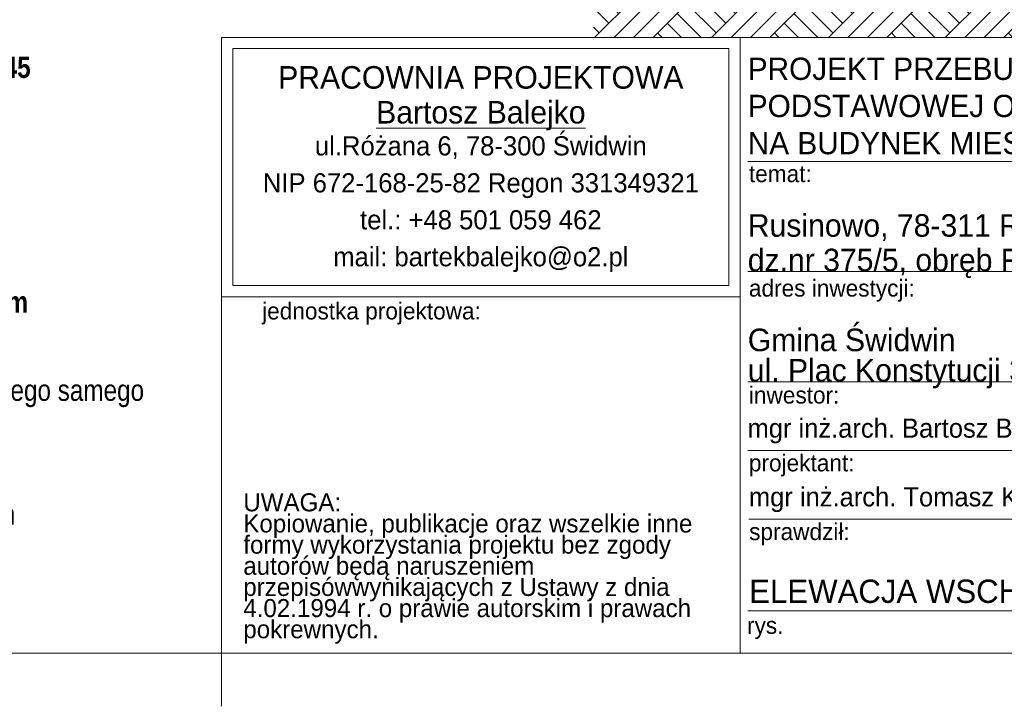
# Model space of a CAD drawing. Extents: x -366324 to -207045, y 68808 to 138616.
# Tile 76 of 170: x -294477 to -285185, y 69208 to 75686. Entities that reach past the tile are written whole.
import ezdxf

# ---------------------------------------------------------------- set-up
doc = ezdxf.new("R2010")
doc.units = 0
doc.header["$MEASUREMENT"] = 0
for name, color, linetype, lineweight in [('Arch opisy_Nr_Pióra__1', 7, 'Continuous', 25), ('ARCH TABELA_Nr_Pióra__1', 7, 'Continuous', 25), ('ARCH TABELA_Nr_Pióra__21', 7, 'Continuous', 9), ('ARCH TABELA_Nr_Pióra__7', 7, 'Continuous', 13)]:
    doc.layers.add(name, color=color, linetype=linetype, lineweight=lineweight)
doc.layers.add('Arch teren_Nr_Pióra__2', color=7, linetype='Continuous', lineweight=13, true_color=0x7f7f7f)
doc.styles.add('GENERATED_STYLE_10', font='txt')
doc.styles.add('GENERATED_STYLE_2', font='txt')
doc.styles.add('GENERATED_STYLE_3', font='txt')
doc.styles.add('GENERATED_STYLE_8', font='txt')
doc.styles.add('GENERATED_STYLE_9', font='txt')

msp = doc.modelspace()

# ---------------------------------------------------------------- hatches: boundary and pattern name
at = {"layer": 'Arch teren_Nr_Pióra__2', "linetype": 'Continuous'}
h = msp.add_hatch(dxfattribs=at)
h.set_pattern_fill('Earth', color=256, style=0, pattern_type=2)
h.set_pattern_definition([(45, (0, 0), (-275.77163, 275.77163), []), (45, (-91.9, 91.9), (-551.5433, 551.5433), []), (45, (-183.85, 183.85), (-551.5433, 551.5433), []), (135, (-275.77, 275.77), (91.92388, 91.92388), [390, -390])])
h.paths.add_polyline_path([(-289126.4, 78519.6), (-289126.4, 78459.6), (-289061.4, 78394.6), (-289061.4, 75519.6), (-285511.4, 75519.6), (-275071.4, 75519.6), (-275071.4, 78739.6), (-275741.4, 78739.6), (-281521.4, 78879.6), (-285011.4, 78649.6), (-285225.1, 78649.6), (-285311.4, 78649.6), (-285311.4, 77719.6), (-285511.4, 77719.6), (-285511.4, 78519.6), (-289061.4, 78519.6)], flags=0)

# ---------------------------------------------------------------- linework, layer by layer
at = {"layer": 'ARCH TABELA_Nr_Pióra__21', "linetype": 'Continuous'}
for p, q in [((-292571.4, 75519.6), (-287677.8, 75519.6)), ((-292571.4, 75519.6), (-275071.4, 75519.6)), ((-292571.4, 69708.4), (-292571.4, 75519.6)), ((-287677.8, 75519.6), (-287677.8, 69708.4)), ((-287677.8, 73072.8), (-287677.8, 75519.6)), ((-292465, 75413.2), (-287784.2, 75413.2)), ((-292465, 73179.1), (-292465, 75413.2)), ((-287784.2, 73179.1), (-287784.2, 75413.2)), ((-287677.8, 69708.4), (-287677.8, 75119.6)), ((-287605.6, 74349.6), (-279905.8, 74349.6)), ((-287605.6, 73309.6), (-279905.8, 73309.6)), ((-292465, 73179.1), (-287784.2, 73179.1)), ((-292571.4, 73072.8), (-287677.8, 73072.8)), ((-287605.6, 72269.6), (-279905.8, 72269.6)), ((-287605.6, 71621), (-279905.8, 71621)), ((-287594.9, 70972.4), (-279905.8, 70972.4)), ((-287605.6, 70108.4), (-279905.8, 70108.4)), ((-275071.4, 69708.4), (-315821.4, 69708.4)), ((-292571.4, 69208.4), (-292571.4, 69708.4)), ((-292571.4, 69708.4), (-287677.8, 69708.4)), ((-275071.4, 69708.4), (-287677.8, 69708.4))]:
    msp.add_line(p, q, dxfattribs=at)

# ---------------------------------------------------------------- texts
at = {"layer": 'Arch opisy_Nr_Pióra__1', "linetype": 'Continuous', "char_height": 200, "width": 8549.677, "attachment_point": 1, "style": 'GENERATED_STYLE_2'}
for s, insert, line_spacing_factor in [('\\A1;{\\fArial Narrow Europa Środkowa|b0|i0|c0|p34;Ślusarka drzwiowa skrzydło metalowe w kolorze szarym \\fArial Narrow Europa Środkowa|b1|i0|c0|p34;RAL 7045\\P\\fArial Narrow Europa Środkowa|b0|i0|c0|p34;rama oscieży i okna metalowa w kolorze czarnym \\fArial Narrow Europa Środkowa|b1|i0|c0|p34;RAL 9011}', (-301171.4, 75336.7), 0.363906), ('\\A1;{\\fArial Narrow Europa Środkowa|b0|i0|c0|p34;Balustrada z kształtowników stalowych cynkowanych ogniowo\\Pmalowanych proszkowo w kolorze czarnym \\fArial Narrow Europa Środkowa|b1|i0|c0|p34;RAL 9011}', (-301171.4, 74285.3), 0.477454), ('\\A1;{\\fArial Narrow Europa Środkowa|b0|i0|c0|p34;Murki zewnętrzne szer. 20 cm z pustaków betonowych w kolorze\\P\\fArial Narrow Europa Środkowa|b1|i0|c0|p34;grafitowo-stalowym\\fArial Narrow Europa Środkowa|b0|i0|c0|p34;. Murek wykończony od wierzchu płytami z tego samego \\Psystemu co pustaki betonowe gr. 5 cm}', (-301171.4, 72450), 0.478919)]:
    msp.add_mtext(s, dxfattribs=dict(at, insert=insert, line_spacing_factor=line_spacing_factor))
at = {"layer": 'Arch opisy_Nr_Pióra__1', "linetype": 'Continuous', "char_height": 200, "attachment_point": 1, "style": 'GENERATED_STYLE_2'}
for s, insert in [('\\A1;{\\fArial Narrow Europa Środkowa|b0|i0|c0|p34;Schody zewnętrzne blokowe 35x15 cm w kolorze \\fArial Narrow Europa Środkowa|b1|i0|c0|p34;szaro-stalowym}', (-301171.4, 73123.1)), ('\\A1;{\\fArial Narrow Europa Środkowa|b0|i0|c0|p34;Donice betonowe 45x90 h=45 cm w kolorze \\fArial Narrow Europa Środkowa|b1|i0|c0|p34;grafitowo-stalowym}', (-301171.4, 71123))]:
    msp.add_mtext(s, dxfattribs=dict(at, insert=insert))
at = {"layer": 'ARCH TABELA_Nr_Pióra__1', "linetype": 'Continuous', "insert": (-287605.6, 74413.8), "char_height": 210, "attachment_point": 7, "line_spacing_factor": 1.001884, "style": 'GENERATED_STYLE_3'}
msp.add_mtext('{\\pt22543.3;PROJEKT PRZEBUDOWY WRAZ Z ROZBUDOWĄ BUDYNKU SZKOŁY \\P\\pt22543.3;PODSTAWOWEJ ORAZ ZMINANĄ SPOSOBU UŻYTKOWANIA \\P\\pt22543.3;NA BUDYNEK MIESZKALNY WIELORODZINNY}', dxfattribs=at)
at = {"layer": 'ARCH TABELA_Nr_Pióra__1', "linetype": 'Continuous', "insert": (-287591.8, 70403.8), "char_height": 220, "attachment_point": 1, "style": 'GENERATED_STYLE_10'}
msp.add_mtext('{ELEWACJA WSCHODNIA}', dxfattribs=at)
at = {"layer": 'ARCH TABELA_Nr_Pióra__21', "linetype": 'Continuous', "insert": (-287605.6, 72208.3), "char_height": 212.766, "attachment_point": 7, "line_spacing_factor": 0.807442, "style": 'GENERATED_STYLE_8'}
msp.add_mtext('{Gmina Świdwin\\Pul. Plac Konstytucji 3-go Maja 1, 78-300 Świdwin}', dxfattribs=at)
at = {"layer": 'ARCH TABELA_Nr_Pióra__7', "linetype": 'Continuous', "char_height": 212.766}
for s, insert, attachment_point, line_spacing_factor, style in [('{PRACOWNIA PROJEKTOWA\\P\\LBartosz Balejko}', (-290124.6, 75248.3), 2, 0.926719, 'GENERATED_STYLE_9'), ('{Rusinowo, 78-311 Rusinowo, gmina Świdwin \\Pdz.nr 375/5, obręb Rusinowo}', (-287605.6, 73248.3), 7, 0.918867, 'GENERATED_STYLE_8')]:
    msp.add_mtext(s, dxfattribs=dict(at, insert=insert, attachment_point=attachment_point, line_spacing_factor=line_spacing_factor, style=style))
at = {"layer": 'ARCH TABELA_Nr_Pióra__7', "linetype": 'Continuous', "style": 'GENERATED_STYLE_8'}
for s, insert, char_height, width, attachment_point, line_spacing_factor in [('{ul.Różana 6, 78-300 Świdwin\\PNIP 672-168-25-82 Regon 331349321\\Ptel.: +48 501 059 462\\Pmail: bartekbalejko@o2.pl}', (-290124.6, 74586.3), 180.852, 4680.851, 2, 1.156383), ('{UWAGA:\\PKopiowanie, publikacje oraz wszelkie inne formy wykorzystania projektu bez zgody autorów będą naruszeniem przepisówwynikających z Ustawy z dnia 4.02.1994 r. o prawie autorskim i prawach pokrewnych.}', (-292366.3, 71218.1), 170.2128, 4483.408, 1, 0.703415)]:
    msp.add_mtext(s, dxfattribs=dict(at, insert=insert, char_height=char_height, width=width, attachment_point=attachment_point, line_spacing_factor=line_spacing_factor))
at = {"layer": 'ARCH TABELA_Nr_Pióra__7', "linetype": 'Continuous', "attachment_point": 1, "style": 'GENERATED_STYLE_8'}
for s, insert, char_height in [('{temat:}', (-287594.9, 74313.1), 159.58), ('{adres inwestycji:}', (-287594.9, 73233.4), 159.58), ('{jednostka projektowa:}', (-292188.5, 73018.1), 159.58), ('{inwestor:}', (-287594.9, 72224.5), 159.58), ('{mgr inż.arch. Bartosz Balejko  upr. nr 16/ZPOIA/OKK/2010}', (-287607.8, 71922.9), 180), ('{projektant:}', (-287594.9, 71584.5), 159.58), ('{mgr inż.arch. Tomasz Kondarewicz   upr. nr 6/ZPOIA/OKK/2009}', (-287594.9, 71274.3), 180), ('{sprawdził:}', (-287592.7, 70936), 159.58), ('{rys.}', (-287612.8, 70051.2), 159.58)]:
    msp.add_mtext(s, dxfattribs=dict(at, insert=insert, char_height=char_height))

doc.saveas('drawing.dxf')
